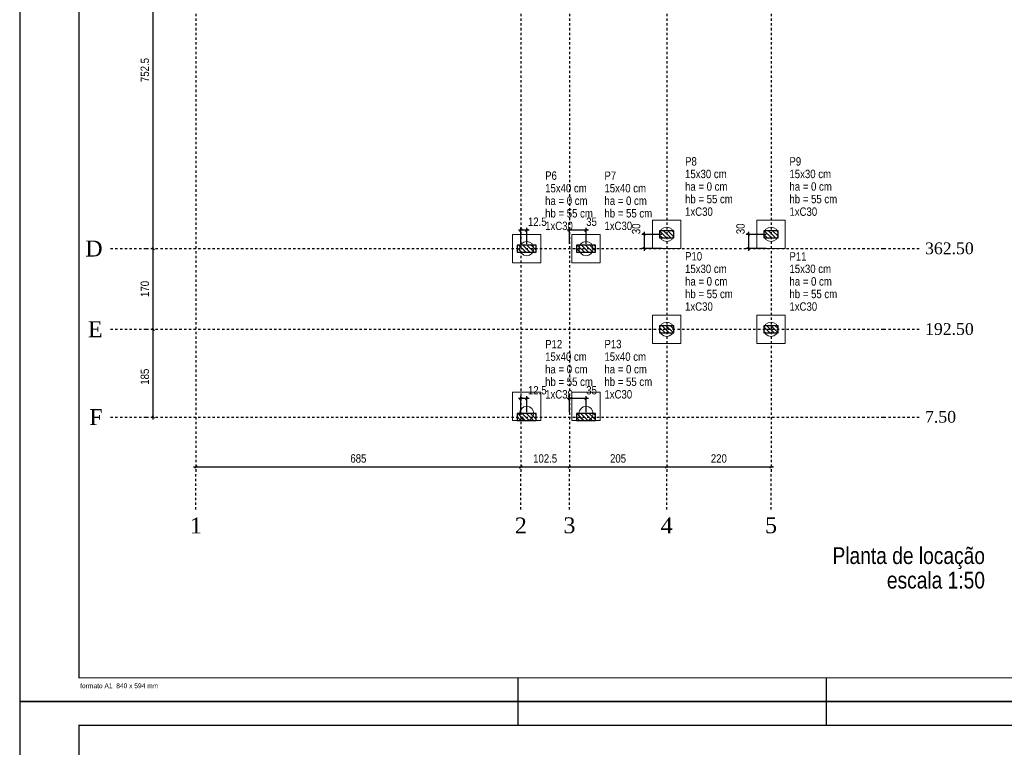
# Model space of a CAD drawing. Extents: x 1874 to 2462, y -2142 to -2023.
# Tile 6 of 74: x 1874 to 1915, y -2085 to -2054. Entities that reach past the tile are written whole.
import ezdxf

# ---------------------------------------------------------------- set-up
doc = ezdxf.new("R2010")
doc.units = 0
doc.header["$LTSCALE"] = 0.1
doc.header["$MEASUREMENT"] = 0
doc.header["$PDMODE"] = 3
doc.header["$PDSIZE"] = 0.1
doc.linetypes.add('DASHED2', pattern=[0.375, 0.25, -0.125])
doc.layers.get('0').update_dxf_attribs({"linetype": 'CONTINUOUS', "lineweight": 25})
doc.layers.get('DEFPOINTS').update_dxf_attribs({"linetype": 'CONTINUOUS', "lineweight": 25})
for name, color, linetype, lineweight in [('LC-Cotas', 7, 'CONTINUOUS', 5), ('LC-EIXOS', 2, 'DASHED2', 25), ('LC-Estacas dos blocos', 1, 'CONTINUOUS', 20), ('LC-Hachuras dos pilares', 9, 'CONTINUOUS', 5), ('LC-Seção das fundações', 7, 'CONTINUOUS', 5), ('LC-Seção dos pilares', 160, 'CONTINUOUS', 30), ('LC-TEXTOS', 7, 'CONTINUOUS', 25)]:
    doc.layers.add(name, color=color, linetype=linetype, lineweight=lineweight)
for name, color, linetype in [('RVS-GER', 1, 'CONTINUOUS'), ('Simbolos', 5, 'CONTINUOUS'), ('XX-CARIMBO', 9, 'CONTINUOUS'), ('XX-FOLHA', 253, 'CONTINUOUS')]:
    doc.layers.add(name, color=color, linetype=linetype)
doc.styles.add('ArialNarrow', font='ARIALN.TTF')
doc.styles.add('Texto Carimbo', font='arial.ttf')
doc.styles.add('TimesNewRoman', font='times.ttf')
doc.dimstyles.new('UM_50.000000', dxfattribs={"dimtxt": 0.18, "dimasz": 0.1, "dimexe": 0.1, "dimexo": 0.2, "dimgap": 0, "dimtad": 1, "dimtih": 1, "dimtoh": 1, "dimdec": 1, "dimlfac": 50, "dimzin": 0, "dimdsep": 46, "dimtxsty": 'Standard', "dimblk": 'CLOSED', "dimblk1": 'CLOSED', "dimblk2": 'CLOSED', "dimcen": 0.09, "dimdle": 0.1, "dimadec": 1, "dimazin": 2, "dimtfac": 1, "dimtdec": 4, "dimtofl": 0, "dimtmove": 0, "dimatfit": 3, "dimldrblk": 'CLOSED', "dimfxl": 1, "dimtolj": 1, "dimarcsym": 0})
pattern_1 = [(135, (1867.04605, -2071.10402), (-0.08838835, -0.08838835), [])]
pattern_2 = [(135, (1867.04605, -2070.80402), (-0.08838835, -0.08838835), [])]

# ---------------------------------------------------------------- blocks, each defined once
blk = doc.blocks.new('Aprovacao A-1_SC')
at = {"layer": 'XX-CARIMBO', "ltscale": 0.5}
for p, q in [((0, 594), (0, 0)), ((840, 594), (0, 594)), ((0, 0), (840, 0))]:
    blk.add_line(p, q, dxfattribs=at)
at = {"layer": 'XX-FOLHA'}
blk.add_line((25, 594), (15, 594), dxfattribs=at)
at = {"layer": 'XX-FOLHA', "ltscale": 0.5}
for p, q in [((15, 594), (15, 594)), ((210, 594), (210, 584)), ((210, 594), (210, 584)), ((340, 594), (340, 584)), ((210, 10), (210, 0)), ((210, 10), (210, 0)), ((340, 10), (340, 0))]:
    blk.add_line(p, q, dxfattribs=at)
at = {"layer": 'XX-FOLHA', "ltscale": 0.5, "const_width": 0.5}
blk.add_lwpolyline([(25, 584), (25, 10), (830, 10), (830, 584), (25, 584)], dxfattribs=at)
at = {"layer": 'RVS-GER', "style": 'Texto Carimbo'}
blk.add_text('formato A1  840 x 594 mm', height=2, dxfattribs=at).set_placement((25.5, 5.65))
blk = doc.blocks.new('_OBLIQUE')
at = {"color": 0, "linetype": 'ByBlock', "lineweight": -2}
blk.add_line((-0.5, -0.5), (0.5, 0.5), dxfattribs=at)
blk = doc.blocks.new('*D4106')
at = {"layer": 'DEFPOINTS', "color": 0, "transparency": 16777216}
for p in [(1900.946, -2062.954), (1899.993, -2063.554), (1900.946, -2063.554)]:
    blk.add_point(p, dxfattribs=at)
at = {"layer": 'LC-Cotas', "color": 0, "lineweight": -2, "transparency": 16777216}
for p, q in [((1900.746, -2062.954), (1899.893, -2062.954)), ((1899.993, -2062.854), (1899.993, -2063.654)), ((1900.746, -2063.554), (1899.893, -2063.554))]:
    blk.add_line(p, q, dxfattribs=at)
at = {"layer": 'LC-Cotas', "color": 0, "lineweight": -2, "transparency": 16777216, "xscale": 0.1, "yscale": 0.1, "zscale": 0.1}
for p, rotation in [((1899.993, -2062.954), 90), ((1899.993, -2063.554), 270)]:
    blk.add_blockref('_OBLIQUE', p, dxfattribs=dict(at, rotation=rotation))
at = {"layer": 'LC-Cotas', "transparency": 16777216, "insert": (1899.66, -2062.722), "char_height": 0.353, "attachment_point": 5, "rotation": 90, "style": 'ArialNarrow'}
blk.add_mtext('\\A1;30', dxfattribs=at)
blk = doc.blocks.new('*D4107')
at = {"layer": 'DEFPOINTS', "color": 0, "transparency": 16777216}
for p in [(1905.346, -2062.954), (1904.393, -2063.554), (1905.346, -2063.554)]:
    blk.add_point(p, dxfattribs=at)
at = {"layer": 'LC-Cotas', "color": 0, "lineweight": -2, "transparency": 16777216}
for p, q in [((1905.146, -2062.954), (1904.293, -2062.954)), ((1904.393, -2062.854), (1904.393, -2063.654)), ((1905.146, -2063.554), (1904.293, -2063.554))]:
    blk.add_line(p, q, dxfattribs=at)
at = {"layer": 'LC-Cotas', "color": 0, "lineweight": -2, "transparency": 16777216, "xscale": 0.1, "yscale": 0.1, "zscale": 0.1}
for p, rotation in [((1904.393, -2062.954), 90), ((1904.393, -2063.554), 270)]:
    blk.add_blockref('_OBLIQUE', p, dxfattribs=dict(at, rotation=rotation))
at = {"layer": 'LC-Cotas', "transparency": 16777216, "insert": (1904.06, -2062.722), "char_height": 0.353, "attachment_point": 5, "rotation": 90, "style": 'ArialNarrow'}
blk.add_mtext('\\A1;30', dxfattribs=at)
blk = doc.blocks.new('*D4109')
at = {"layer": 'DEFPOINTS', "color": 0, "transparency": 16777216}
for p in [(1894.796, -2069.878), (1894.796, -2070.654), (1895.046, -2070.654)]:
    blk.add_point(p, dxfattribs=at)
at = {"layer": 'LC-Cotas', "color": 0, "lineweight": -2, "transparency": 16777216}
for p, q in [((1895.146, -2069.878), (1894.696, -2069.878)), ((1894.796, -2070.454), (1894.796, -2069.778)), ((1895.046, -2070.454), (1895.046, -2069.778))]:
    blk.add_line(p, q, dxfattribs=at)
at = {"layer": 'LC-Cotas', "color": 0, "lineweight": -2, "transparency": 16777216, "xscale": 0.1, "yscale": 0.1, "zscale": 0.1, "rotation": 180}
blk.add_blockref('_OBLIQUE', (1894.796, -2069.878), dxfattribs=at)
at = {"layer": 'LC-Cotas', "color": 0, "lineweight": -2, "transparency": 16777216, "xscale": 0.1, "yscale": 0.1, "zscale": 0.1}
blk.add_blockref('_OBLIQUE', (1895.046, -2069.878), dxfattribs=at)
at = {"layer": 'LC-Cotas', "transparency": 16777216, "insert": (1895.49, -2069.525), "char_height": 0.353, "attachment_point": 5, "style": 'ArialNarrow'}
blk.add_mtext('\\A1;12.5', dxfattribs=at)
blk = doc.blocks.new('*D4110')
at = {"layer": 'DEFPOINTS', "color": 0, "transparency": 16777216}
for p in [(1896.846, -2069.878), (1896.846, -2070.654), (1897.546, -2070.654)]:
    blk.add_point(p, dxfattribs=at)
at = {"layer": 'LC-Cotas', "color": 0, "lineweight": -2, "transparency": 16777216}
for p, q in [((1897.646, -2069.878), (1896.746, -2069.878)), ((1896.846, -2070.454), (1896.846, -2069.778)), ((1897.546, -2070.454), (1897.546, -2069.778))]:
    blk.add_line(p, q, dxfattribs=at)
at = {"layer": 'LC-Cotas', "color": 0, "lineweight": -2, "transparency": 16777216, "xscale": 0.1, "yscale": 0.1, "zscale": 0.1, "rotation": 180}
blk.add_blockref('_OBLIQUE', (1896.846, -2069.878), dxfattribs=at)
at = {"layer": 'LC-Cotas', "color": 0, "lineweight": -2, "transparency": 16777216, "xscale": 0.1, "yscale": 0.1, "zscale": 0.1}
blk.add_blockref('_OBLIQUE', (1897.546, -2069.878), dxfattribs=at)
at = {"layer": 'LC-Cotas', "transparency": 16777216, "insert": (1897.778, -2069.525), "char_height": 0.353, "attachment_point": 5, "style": 'ArialNarrow'}
blk.add_mtext('\\A1;35', dxfattribs=at)
blk = doc.blocks.new('*D4111')
at = {"layer": 'DEFPOINTS', "color": 0, "transparency": 16777216}
for p in [(1894.796, -2062.778), (1894.796, -2063.554), (1895.046, -2063.554)]:
    blk.add_point(p, dxfattribs=at)
at = {"layer": 'LC-Cotas', "color": 0, "lineweight": -2, "transparency": 16777216}
for p, q in [((1895.146, -2062.778), (1894.696, -2062.778)), ((1894.796, -2063.354), (1894.796, -2062.678)), ((1895.046, -2063.354), (1895.046, -2062.678))]:
    blk.add_line(p, q, dxfattribs=at)
at = {"layer": 'LC-Cotas', "color": 0, "lineweight": -2, "transparency": 16777216, "xscale": 0.1, "yscale": 0.1, "zscale": 0.1, "rotation": 180}
blk.add_blockref('_OBLIQUE', (1894.796, -2062.778), dxfattribs=at)
at = {"layer": 'LC-Cotas', "color": 0, "lineweight": -2, "transparency": 16777216, "xscale": 0.1, "yscale": 0.1, "zscale": 0.1}
blk.add_blockref('_OBLIQUE', (1895.046, -2062.778), dxfattribs=at)
at = {"layer": 'LC-Cotas', "transparency": 16777216, "insert": (1895.49, -2062.425), "char_height": 0.353, "attachment_point": 5, "rotation": 0.0057, "style": 'ArialNarrow'}
blk.add_mtext('\\A1;12.5', dxfattribs=at)
blk = doc.blocks.new('*D4112')
at = {"layer": 'DEFPOINTS', "color": 0, "transparency": 16777216}
for p in [(1896.846, -2062.778), (1896.846, -2063.554), (1897.546, -2063.554)]:
    blk.add_point(p, dxfattribs=at)
at = {"layer": 'LC-Cotas', "color": 0, "lineweight": -2, "transparency": 16777216}
for p, q in [((1897.646, -2062.778), (1896.746, -2062.778)), ((1896.846, -2063.354), (1896.846, -2062.678)), ((1897.546, -2063.354), (1897.546, -2062.678))]:
    blk.add_line(p, q, dxfattribs=at)
at = {"layer": 'LC-Cotas', "color": 0, "lineweight": -2, "transparency": 16777216, "xscale": 0.1, "yscale": 0.1, "zscale": 0.1, "rotation": 180}
blk.add_blockref('_OBLIQUE', (1896.846, -2062.778), dxfattribs=at)
at = {"layer": 'LC-Cotas', "color": 0, "lineweight": -2, "transparency": 16777216, "xscale": 0.1, "yscale": 0.1, "zscale": 0.1}
blk.add_blockref('_OBLIQUE', (1897.546, -2062.778), dxfattribs=at)
at = {"layer": 'LC-Cotas', "transparency": 16777216, "insert": (1897.778, -2062.425), "char_height": 0.353, "attachment_point": 5, "rotation": 0.0057, "style": 'ArialNarrow'}
blk.add_mtext('\\A1;35', dxfattribs=at)
blk = doc.blocks.new('*D4113')
at = {"layer": 'DEFPOINTS', "color": 0, "transparency": 16777216}
for p in [(1879.296, -2066.954), (1879.296, -2066.954), (1879.296, -2070.654)]:
    blk.add_point(p, dxfattribs=at)
at = {"layer": 'LC-Cotas', "color": 0, "lineweight": -2, "transparency": 16777216}
blk.add_line((1879.296, -2070.754), (1879.296, -2066.854), dxfattribs=at)
at = {"layer": 'LC-Cotas', "color": 0, "lineweight": -2, "transparency": 16777216, "xscale": 0.1, "yscale": 0.1, "zscale": 0.1}
for p, rotation in [((1879.296, -2066.954), 90), ((1879.296, -2070.654), 270)]:
    blk.add_blockref('_OBLIQUE', p, dxfattribs=dict(at, rotation=rotation))
at = {"layer": 'LC-Cotas', "transparency": 16777216, "insert": (1878.943, -2068.954), "char_height": 0.353, "attachment_point": 5, "rotation": 90, "style": 'ArialNarrow'}
blk.add_mtext('\\A1;185', dxfattribs=at)
blk = doc.blocks.new('*D4114')
at = {"layer": 'DEFPOINTS', "color": 0, "transparency": 16777216}
for p in [(1879.296, -2063.554), (1879.296, -2063.554), (1879.296, -2066.954)]:
    blk.add_point(p, dxfattribs=at)
at = {"layer": 'LC-Cotas', "color": 0, "lineweight": -2, "transparency": 16777216}
blk.add_line((1879.296, -2067.054), (1879.296, -2063.454), dxfattribs=at)
at = {"layer": 'LC-Cotas', "color": 0, "lineweight": -2, "transparency": 16777216, "xscale": 0.1, "yscale": 0.1, "zscale": 0.1}
for p, rotation in [((1879.296, -2063.554), 90), ((1879.296, -2066.954), 270)]:
    blk.add_blockref('_OBLIQUE', p, dxfattribs=dict(at, rotation=rotation))
at = {"layer": 'LC-Cotas', "transparency": 16777216, "insert": (1878.943, -2065.254), "char_height": 0.353, "attachment_point": 5, "rotation": 90, "style": 'ArialNarrow'}
blk.add_mtext('\\A1;170', dxfattribs=at)
blk = doc.blocks.new('*D4115')
at = {"layer": 'DEFPOINTS', "color": 0, "transparency": 16777216}
for p in [(1879.296, -2048.504), (1879.296, -2048.504), (1879.296, -2063.554)]:
    blk.add_point(p, dxfattribs=at)
at = {"layer": 'LC-Cotas', "color": 0, "lineweight": -2, "transparency": 16777216}
blk.add_line((1879.296, -2063.654), (1879.296, -2048.404), dxfattribs=at)
at = {"layer": 'LC-Cotas', "color": 0, "lineweight": -2, "transparency": 16777216, "xscale": 0.1, "yscale": 0.1, "zscale": 0.1}
for p, rotation in [((1879.296, -2048.504), 90), ((1879.296, -2063.554), 270)]:
    blk.add_blockref('_OBLIQUE', p, dxfattribs=dict(at, rotation=rotation))
at = {"layer": 'LC-Cotas', "transparency": 16777216, "insert": (1878.943, -2056.029), "char_height": 0.353, "attachment_point": 5, "rotation": 90, "style": 'ArialNarrow'}
blk.add_mtext('\\A1;752.5', dxfattribs=at)
blk = doc.blocks.new('*D4118')
at = {"layer": 'DEFPOINTS', "color": 0, "transparency": 16777216}
for p in [(1881.096, -2072.754), (1894.796, -2072.754), (1894.796, -2072.754)]:
    blk.add_point(p, dxfattribs=at)
at = {"layer": 'LC-Cotas', "color": 0, "lineweight": -2, "transparency": 16777216}
blk.add_line((1880.996, -2072.754), (1894.896, -2072.754), dxfattribs=at)
at = {"layer": 'LC-Cotas', "color": 0, "lineweight": -2, "transparency": 16777216, "xscale": 0.1, "yscale": 0.1, "zscale": 0.1, "rotation": 180}
blk.add_blockref('_OBLIQUE', (1881.096, -2072.754), dxfattribs=at)
at = {"layer": 'LC-Cotas', "color": 0, "lineweight": -2, "transparency": 16777216, "xscale": 0.1, "yscale": 0.1, "zscale": 0.1}
blk.add_blockref('_OBLIQUE', (1894.796, -2072.754), dxfattribs=at)
at = {"layer": 'LC-Cotas', "transparency": 16777216, "insert": (1887.946, -2072.401), "char_height": 0.353, "attachment_point": 5, "rotation": 0.0057, "style": 'ArialNarrow'}
blk.add_mtext('\\A1;685', dxfattribs=at)
blk = doc.blocks.new('*D4119')
at = {"layer": 'DEFPOINTS', "color": 0, "transparency": 16777216}
for p in [(1894.796, -2072.754), (1896.846, -2072.754), (1896.846, -2072.754)]:
    blk.add_point(p, dxfattribs=at)
at = {"layer": 'LC-Cotas', "color": 0, "lineweight": -2, "transparency": 16777216}
blk.add_line((1894.696, -2072.754), (1896.946, -2072.754), dxfattribs=at)
at = {"layer": 'LC-Cotas', "color": 0, "lineweight": -2, "transparency": 16777216, "xscale": 0.1, "yscale": 0.1, "zscale": 0.1, "rotation": 180}
blk.add_blockref('_OBLIQUE', (1894.796, -2072.754), dxfattribs=at)
at = {"layer": 'LC-Cotas', "color": 0, "lineweight": -2, "transparency": 16777216, "xscale": 0.1, "yscale": 0.1, "zscale": 0.1}
blk.add_blockref('_OBLIQUE', (1896.846, -2072.754), dxfattribs=at)
at = {"layer": 'LC-Cotas', "transparency": 16777216, "insert": (1895.821, -2072.401), "char_height": 0.353, "attachment_point": 5, "rotation": 0.0057, "style": 'ArialNarrow'}
blk.add_mtext('\\A1;102.5', dxfattribs=at)
blk = doc.blocks.new('*D4120')
at = {"layer": 'DEFPOINTS', "color": 0, "transparency": 16777216}
for p in [(1896.846, -2072.754), (1900.946, -2072.754), (1900.946, -2072.754)]:
    blk.add_point(p, dxfattribs=at)
at = {"layer": 'LC-Cotas', "color": 0, "lineweight": -2, "transparency": 16777216}
blk.add_line((1896.746, -2072.754), (1901.046, -2072.754), dxfattribs=at)
at = {"layer": 'LC-Cotas', "color": 0, "lineweight": -2, "transparency": 16777216, "xscale": 0.1, "yscale": 0.1, "zscale": 0.1, "rotation": 180}
blk.add_blockref('_OBLIQUE', (1896.846, -2072.754), dxfattribs=at)
at = {"layer": 'LC-Cotas', "color": 0, "lineweight": -2, "transparency": 16777216, "xscale": 0.1, "yscale": 0.1, "zscale": 0.1}
blk.add_blockref('_OBLIQUE', (1900.946, -2072.754), dxfattribs=at)
at = {"layer": 'LC-Cotas', "transparency": 16777216, "insert": (1898.896, -2072.401), "char_height": 0.353, "attachment_point": 5, "rotation": 0.0057, "style": 'ArialNarrow'}
blk.add_mtext('\\A1;205', dxfattribs=at)
blk = doc.blocks.new('*D4121')
at = {"layer": 'DEFPOINTS', "color": 0, "transparency": 16777216}
for p in [(1900.946, -2072.754), (1905.346, -2072.754), (1905.346, -2072.754)]:
    blk.add_point(p, dxfattribs=at)
at = {"layer": 'LC-Cotas', "color": 0, "lineweight": -2, "transparency": 16777216}
blk.add_line((1900.846, -2072.754), (1905.446, -2072.754), dxfattribs=at)
at = {"layer": 'LC-Cotas', "color": 0, "lineweight": -2, "transparency": 16777216, "xscale": 0.1, "yscale": 0.1, "zscale": 0.1, "rotation": 180}
blk.add_blockref('_OBLIQUE', (1900.946, -2072.754), dxfattribs=at)
at = {"layer": 'LC-Cotas', "color": 0, "lineweight": -2, "transparency": 16777216, "xscale": 0.1, "yscale": 0.1, "zscale": 0.1}
blk.add_blockref('_OBLIQUE', (1905.346, -2072.754), dxfattribs=at)
at = {"layer": 'LC-Cotas', "transparency": 16777216, "insert": (1903.146, -2072.401), "char_height": 0.353, "attachment_point": 5, "rotation": 0.0057, "style": 'ArialNarrow'}
blk.add_mtext('\\A1;220', dxfattribs=at)

msp = doc.modelspace()

# ---------------------------------------------------------------- hatches: boundary and pattern name
at = {"layer": 'LC-Hachuras dos pilares', "linetype": 'Continuous'}
h = msp.add_hatch(dxfattribs=at)
h.set_pattern_fill('ANSI31', color=256, angle=90, style=0)
h.set_pattern_definition(pattern_1)
h.paths.add_polyline_path([(1900.6461, -2062.804), (1900.6461, -2063.104), (1901.2461, -2063.104), (1901.2461, -2062.804), (1900.6461, -2062.804)])
h = msp.add_hatch(dxfattribs=at)
h.set_pattern_fill('ANSI31', color=256, angle=90, style=0)
h.set_pattern_definition(pattern_1)
h.paths.add_polyline_path([(1905.0461, -2062.804), (1905.0461, -2063.104), (1905.6461, -2063.104), (1905.6461, -2062.804), (1905.0461, -2062.804)])
h = msp.add_hatch(dxfattribs=at)
h.set_pattern_fill('ANSI31', color=256, angle=90, style=0)
h.set_pattern_definition(pattern_1)
h.paths.add_polyline_path([(1894.6461, -2063.404), (1894.6461, -2063.704), (1895.4461, -2063.704), (1895.4461, -2063.404), (1894.6461, -2063.404)])
h = msp.add_hatch(dxfattribs=at)
h.set_pattern_fill('ANSI31', color=256, angle=90, style=0)
h.set_pattern_definition(pattern_1)
h.paths.add_polyline_path([(1897.1461, -2063.404), (1897.1461, -2063.704), (1897.9461, -2063.704), (1897.9461, -2063.404), (1897.1461, -2063.404)])
h = msp.add_hatch(dxfattribs=at)
h.set_pattern_fill('ANSI31', color=256, angle=90, style=0)
h.set_pattern_definition(pattern_1)
h.paths.add_polyline_path([(1900.6461, -2066.804), (1900.6461, -2067.104), (1901.2461, -2067.104), (1901.2461, -2066.804), (1900.6461, -2066.804)])
h = msp.add_hatch(dxfattribs=at)
h.set_pattern_fill('ANSI31', color=256, angle=90, style=0)
h.set_pattern_definition(pattern_1)
h.paths.add_polyline_path([(1905.0461, -2066.804), (1905.0461, -2067.104), (1905.6461, -2067.104), (1905.6461, -2066.804), (1905.0461, -2066.804)])
h = msp.add_hatch(dxfattribs=at)
h.set_pattern_fill('ANSI31', color=256, angle=90, style=0)
h.set_pattern_definition(pattern_2)
h.paths.add_polyline_path([(1894.6461, -2070.504), (1894.6461, -2070.804), (1895.4461, -2070.804), (1895.4461, -2070.504), (1894.6461, -2070.504)])
h = msp.add_hatch(dxfattribs=at)
h.set_pattern_fill('ANSI31', color=256, angle=90, style=0)
h.set_pattern_definition(pattern_2)
h.paths.add_polyline_path([(1897.1461, -2070.504), (1897.1461, -2070.804), (1897.9461, -2070.804), (1897.9461, -2070.504), (1897.1461, -2070.504)])

# ---------------------------------------------------------------- linework, layer by layer
at = {"layer": 'LC-EIXOS'}
for p, q in [((1881.0961, -2028.6565), (1881.0961, -2073.054)), ((1894.7961, -2028.6565), (1894.7961, -2073.054)), ((1896.8461, -2028.6565), (1896.8461, -2073.054)), ((1900.9461, -2028.6565), (1900.9461, -2073.054)), ((1905.3461, -2028.6565), (1905.3461, -2073.054)), ((1877.4961, -2063.554), (1878.9961, -2063.554)), ((1878.9961, -2063.554), (1910.0936, -2063.554)), ((1910.0936, -2063.554), (1911.5936, -2063.554)), ((1877.4961, -2066.954), (1878.9961, -2066.954)), ((1878.9961, -2066.954), (1910.0936, -2066.954)), ((1910.0936, -2066.954), (1911.5936, -2066.954)), ((1877.4961, -2070.654), (1878.9961, -2070.654)), ((1878.9961, -2070.654), (1910.0936, -2070.654)), ((1910.0936, -2070.654), (1911.5936, -2070.654)), ((1881.0961, -2074.554), (1881.0961, -2073.054)), ((1894.7961, -2074.554), (1894.7961, -2073.054)), ((1896.8461, -2074.554), (1896.8461, -2073.054)), ((1900.9461, -2074.554), (1900.9461, -2073.054)), ((1905.3461, -2074.554), (1905.3461, -2073.054))]:
    msp.add_line(p, q, dxfattribs=at)
at = {"layer": 'LC-Estacas dos blocos'}
for centre in [(1900.9461, -2062.954), (1905.3461, -2062.954), (1895.0461, -2063.554), (1897.5461, -2063.554), (1900.9461, -2066.954), (1905.3461, -2066.954), (1895.0461, -2070.504), (1897.5461, -2070.504)]:
    msp.add_circle(centre, 0.3, dxfattribs=at)
at = {"layer": 'LC-Seção das fundações'}
for points in [[(1901.5461, -2062.354), (1900.3461, -2062.354), (1900.3461, -2063.554), (1901.5461, -2063.554), (1901.5461, -2062.354)], [(1905.9461, -2062.354), (1904.7461, -2062.354), (1904.7461, -2063.554), (1905.9461, -2063.554), (1905.9461, -2062.354)], [(1895.6461, -2062.954), (1894.4461, -2062.954), (1894.4461, -2064.154), (1895.6461, -2064.154), (1895.6461, -2062.954)], [(1898.1461, -2062.954), (1896.9461, -2062.954), (1896.9461, -2064.154), (1898.1461, -2064.154), (1898.1461, -2062.954)], [(1901.5461, -2066.354), (1900.3461, -2066.354), (1900.3461, -2067.554), (1901.5461, -2067.554), (1901.5461, -2066.354)], [(1905.9461, -2066.354), (1904.7461, -2066.354), (1904.7461, -2067.554), (1905.9461, -2067.554), (1905.9461, -2066.354)], [(1895.6461, -2069.604), (1894.4461, -2069.604), (1894.4461, -2070.804), (1895.6461, -2070.804), (1895.6461, -2069.604)], [(1898.1461, -2069.604), (1896.9461, -2069.604), (1896.9461, -2070.804), (1898.1461, -2070.804), (1898.1461, -2069.604)]]:
    msp.add_lwpolyline(points, close=True, dxfattribs=at)
at = {"layer": 'LC-Seção dos pilares'}
for points in [[(1900.6461, -2062.804), (1900.6461, -2063.104), (1901.2461, -2063.104), (1901.2461, -2062.804), (1900.6461, -2062.804)], [(1905.0461, -2062.804), (1905.0461, -2063.104), (1905.6461, -2063.104), (1905.6461, -2062.804), (1905.0461, -2062.804)], [(1894.6461, -2063.404), (1894.6461, -2063.704), (1895.4461, -2063.704), (1895.4461, -2063.404), (1894.6461, -2063.404)], [(1897.1461, -2063.404), (1897.1461, -2063.704), (1897.9461, -2063.704), (1897.9461, -2063.404), (1897.1461, -2063.404)], [(1900.6461, -2066.804), (1900.6461, -2067.104), (1901.2461, -2067.104), (1901.2461, -2066.804), (1900.6461, -2066.804)], [(1905.0461, -2066.804), (1905.0461, -2067.104), (1905.6461, -2067.104), (1905.6461, -2066.804), (1905.0461, -2066.804)], [(1894.6461, -2070.504), (1894.6461, -2070.804), (1895.4461, -2070.804), (1895.4461, -2070.504), (1894.6461, -2070.504)], [(1897.1461, -2070.504), (1897.1461, -2070.804), (1897.9461, -2070.804), (1897.9461, -2070.504), (1897.1461, -2070.504)]]:
    msp.add_lwpolyline(points, close=True, dxfattribs=at)
at = {"layer": 'Simbolos'}
msp.add_arc((1877.467, -2081.9027), 0.0045, 158.968, 180, dxfattribs=at)
msp.add_arc((1877.467, -2081.9027), 0.0045, 158.968, 180, dxfattribs=at)

# ---------------------------------------------------------------- block references
at = {"xscale": 0.1, "yscale": 0.1, "zscale": 0.1}
for p in [(1873.665, -2082.645), (1873.665, -2142.045)]:
    msp.add_blockref('Aprovacao A-1_SC', p, dxfattribs=at)

# ---------------------------------------------------------------- texts
at = {"layer": 'LC-TEXTOS', "line_spacing_factor": 0.798}
for s, insert, char_height, width, attachment_point, style in [('P8', (1901.7221, -2060.0595), 0.353, 0.8472, 7, 'ArialNarrow'), ('P9', (1906.1231, -2060.0595), 0.353, 0.8472, 7, 'ArialNarrow'), ('15x30 cm', (1901.7221, -2060.5885), 0.353, 3.3888, 7, 'ArialNarrow'), ('15x30 cm', (1906.1231, -2060.5885), 0.353, 3.3888, 7, 'ArialNarrow'), ('P6', (1895.8221, -2060.6595), 0.353, 0.8472, 7, 'ArialNarrow'), ('P7', (1898.3221, -2060.6595), 0.353, 0.8472, 7, 'ArialNarrow'), ('15x40 cm', (1895.8221, -2061.1885), 0.353, 3.3888, 7, 'ArialNarrow'), ('15x40 cm', (1898.3221, -2061.1885), 0.353, 3.3888, 7, 'ArialNarrow'), ('ha = 0 cm', (1901.7221, -2061.1185), 0.353, 3.8124, 7, 'ArialNarrow'), ('ha = 0 cm', (1906.1231, -2061.1185), 0.353, 3.8124, 7, 'ArialNarrow'), ('ha = 0 cm', (1895.8221, -2061.7185), 0.353, 3.8124, 7, 'ArialNarrow'), ('ha = 0 cm', (1898.3221, -2061.7185), 0.353, 3.8124, 7, 'ArialNarrow'), ('hb = 55 cm', (1901.7221, -2061.6475), 0.353, 4.236, 7, 'ArialNarrow'), ('hb = 55 cm', (1906.1231, -2061.6475), 0.353, 4.236, 7, 'ArialNarrow'), ('hb = 55 cm', (1895.8221, -2062.2475), 0.353, 4.236, 7, 'ArialNarrow'), ('hb = 55 cm', (1898.3221, -2062.2475), 0.353, 4.236, 7, 'ArialNarrow'), ('1xC30', (1901.7221, -2062.1775), 0.353, 2.118, 7, 'ArialNarrow'), ('1xC30', (1906.1231, -2062.1775), 0.353, 2.118, 7, 'ArialNarrow'), ('1xC30', (1895.8221, -2062.7775), 0.353, 2.118, 7, 'ArialNarrow'), ('1xC30', (1898.3221, -2062.7775), 0.353, 2.118, 7, 'ArialNarrow'), ('D', (1877.1611, -2063.8897), 0.6707, 0.80484, 9, 'TimesNewRoman'), ('362.50', (1911.8411, -2063.8009), 0.4942, 3.55824, 7, 'TimesNewRoman'), ('P10', (1901.7221, -2064.0595), 0.353, 1.2708, 7, 'ArialNarrow'), ('P11', (1906.1231, -2064.0595), 0.353, 1.2708, 7, 'ArialNarrow'), ('15x30 cm', (1901.7221, -2064.5885), 0.353, 3.3888, 7, 'ArialNarrow'), ('15x30 cm', (1906.1231, -2064.5885), 0.353, 3.3888, 7, 'ArialNarrow'), ('ha = 0 cm', (1901.7221, -2065.1185), 0.353, 3.8124, 7, 'ArialNarrow'), ('ha = 0 cm', (1906.1231, -2065.1185), 0.353, 3.8124, 7, 'ArialNarrow'), ('hb = 55 cm', (1901.7221, -2065.6475), 0.353, 4.236, 7, 'ArialNarrow'), ('hb = 55 cm', (1906.1231, -2065.6475), 0.353, 4.236, 7, 'ArialNarrow'), ('1xC30', (1901.7221, -2066.1775), 0.353, 2.118, 7, 'ArialNarrow'), ('1xC30', (1906.1231, -2066.1775), 0.353, 2.118, 7, 'ArialNarrow'), ('E', (1877.1611, -2067.2897), 0.6707, 0.80484, 9, 'TimesNewRoman'), ('192.50', (1911.8411, -2067.2009), 0.4942, 3.55824, 7, 'TimesNewRoman'), ('P12', (1895.8221, -2067.7595), 0.353, 1.2708, 7, 'ArialNarrow'), ('P13', (1898.3221, -2067.7595), 0.353, 1.2708, 7, 'ArialNarrow'), ('15x40 cm', (1895.8221, -2068.2885), 0.353, 3.3888, 7, 'ArialNarrow'), ('15x40 cm', (1898.3221, -2068.2885), 0.353, 3.3888, 7, 'ArialNarrow'), ('ha = 0 cm', (1895.8221, -2068.8185), 0.353, 3.8124, 7, 'ArialNarrow'), ('ha = 0 cm', (1898.3221, -2068.8185), 0.353, 3.8124, 7, 'ArialNarrow'), ('hb = 55 cm', (1895.8221, -2069.3475), 0.353, 4.236, 7, 'ArialNarrow'), ('hb = 55 cm', (1898.3221, -2069.3475), 0.353, 4.236, 7, 'ArialNarrow'), ('1xC30', (1895.8221, -2069.8775), 0.353, 2.118, 7, 'ArialNarrow'), ('1xC30', (1898.3221, -2069.8775), 0.353, 2.118, 7, 'ArialNarrow'), ('F', (1877.1611, -2070.9897), 0.6707, 0.80484, 9, 'TimesNewRoman'), ('7.50', (1911.8411, -2070.9009), 0.4942, 2.37216, 7, 'TimesNewRoman'), ('1', (1881.0961, -2075.5597), 0.6707, 0.80484, 8, 'TimesNewRoman'), ('2', (1894.7961, -2075.5597), 0.6707, 0.80484, 8, 'TimesNewRoman'), ('3', (1896.8461, -2075.5597), 0.6707, 0.80484, 8, 'TimesNewRoman'), ('4', (1900.9461, -2075.5597), 0.6707, 0.80484, 8, 'TimesNewRoman'), ('5', (1905.3461, -2075.5597), 0.6707, 0.80484, 8, 'TimesNewRoman'), ('Planta de locação', (1914.3681, -2077.064), 0.706, 14.4024, 9, 'ArialNarrow'), ('escala 1:50', (1914.3681, -2077.89), 0.706, 9.3192, 9, 'ArialNarrow')]:
    msp.add_mtext(s, dxfattribs=dict(at, insert=insert, char_height=char_height, width=width, attachment_point=attachment_point, style=style))

# ---------------------------------------------------------------- dimensions: what is measured, and where the dimension line sits
at = {"layer": 'LC-Cotas'}
for base, p1, p2, override, picture, middle in [((1879.2961, -2048.504), (1879.2961, -2063.554), (1879.2961, -2048.504), {"dimtxt": 0.353, "dimasz": 0.1, "dimexe": 0.1, "dimexo": 0.2, "dimtad": 1, "dimtih": 0, "dimtoh": 0, "dimdec": 1, "dimlfac": 50, "dimzin": 8, "dimtxsty": 'ArialNarrow', "dimblk": 'OBLIQUE', "dimblk1": 'OBLIQUE', "dimblk2": 'OBLIQUE', "dimsah": 1, "dimdle": 0.1, "dimse1": 1, "dimse2": 1, "dimclrt": 256, "dimadec": 1, "dimazin": 3, "dimtmove": 2, "dimldrblk": 'OBLIQUE'}, '*D4115', (1878.9431, -2056.029)), ((1899.9931, -2063.554), (1900.9461, -2062.954), (1900.9461, -2063.554), {"dimtxt": 0.353, "dimasz": 0.1, "dimexe": 0.1, "dimexo": 0.2, "dimtad": 1, "dimtih": 0, "dimtoh": 0, "dimdec": 1, "dimlfac": 50, "dimzin": 8, "dimtxsty": 'ArialNarrow', "dimblk": 'OBLIQUE', "dimblk1": 'OBLIQUE', "dimblk2": 'OBLIQUE', "dimsah": 1, "dimdle": 0.1, "dimse1": 0, "dimse2": 0, "dimclrt": 256, "dimadec": 1, "dimazin": 3, "dimtmove": 2, "dimldrblk": 'OBLIQUE'}, '*D4106', (1899.6601, -2062.7222)), ((1904.3931, -2063.554), (1905.3461, -2062.954), (1905.3461, -2063.554), {"dimtxt": 0.353, "dimasz": 0.1, "dimexe": 0.1, "dimexo": 0.2, "dimtad": 1, "dimtih": 0, "dimtoh": 0, "dimdec": 1, "dimlfac": 50, "dimzin": 8, "dimtxsty": 'ArialNarrow', "dimblk": 'OBLIQUE', "dimblk1": 'OBLIQUE', "dimblk2": 'OBLIQUE', "dimsah": 1, "dimdle": 0.1, "dimse1": 0, "dimse2": 0, "dimclrt": 256, "dimadec": 1, "dimazin": 3, "dimtmove": 2, "dimldrblk": 'OBLIQUE'}, '*D4107', (1904.0601, -2062.7222)), ((1879.2961, -2063.554), (1879.2961, -2066.954), (1879.2961, -2063.554), {"dimtxt": 0.353, "dimasz": 0.1, "dimexe": 0.1, "dimexo": 0.2, "dimtad": 1, "dimtih": 0, "dimtoh": 0, "dimdec": 1, "dimlfac": 50, "dimzin": 8, "dimtxsty": 'ArialNarrow', "dimblk": 'OBLIQUE', "dimblk1": 'OBLIQUE', "dimblk2": 'OBLIQUE', "dimsah": 1, "dimdle": 0.1, "dimse1": 1, "dimse2": 1, "dimclrt": 256, "dimadec": 1, "dimazin": 3, "dimtmove": 2, "dimldrblk": 'OBLIQUE'}, '*D4114', (1878.9431, -2065.254)), ((1879.2961, -2066.954), (1879.2961, -2070.654), (1879.2961, -2066.954), {"dimtxt": 0.353, "dimasz": 0.1, "dimexe": 0.1, "dimexo": 0.2, "dimtad": 1, "dimtih": 0, "dimtoh": 0, "dimdec": 1, "dimlfac": 50, "dimzin": 8, "dimtxsty": 'ArialNarrow', "dimblk": 'OBLIQUE', "dimblk1": 'OBLIQUE', "dimblk2": 'OBLIQUE', "dimsah": 1, "dimdle": 0.1, "dimse1": 1, "dimse2": 1, "dimclrt": 256, "dimadec": 1, "dimazin": 3, "dimtmove": 2, "dimldrblk": 'OBLIQUE'}, '*D4113', (1878.9431, -2068.954))]:
    dim = msp.add_linear_dim(base=base, p1=p1, p2=p2, angle=90, dimstyle='UM_50.000000', override=override, dxfattribs=at)
    dim.commit()
    dim.dimension.update_dxf_attribs({"geometry": picture, "text_midpoint": middle, "dimtype": 160, "text_rotation": 90})
for base, p1, p2, override, picture, middle in [((1894.7961, -2062.7775), (1895.0461, -2063.554), (1894.7961, -2063.554), {"dimtxt": 0.353, "dimasz": 0.1, "dimexe": 0.1, "dimexo": 0.2, "dimtad": 1, "dimtih": 0, "dimtoh": 0, "dimdec": 1, "dimlfac": 50, "dimzin": 8, "dimtxsty": 'ArialNarrow', "dimblk": 'OBLIQUE', "dimblk1": 'OBLIQUE', "dimblk2": 'OBLIQUE', "dimsah": 1, "dimdle": 0.1, "dimse1": 0, "dimse2": 0, "dimclrt": 256, "dimadec": 1, "dimazin": 3, "dimtmove": 2, "dimldrblk": 'OBLIQUE'}, '*D4111', (1895.4897, -2062.4245)), ((1896.8461, -2062.7775), (1897.5461, -2063.554), (1896.8461, -2063.554), {"dimtxt": 0.353, "dimasz": 0.1, "dimexe": 0.1, "dimexo": 0.2, "dimtad": 1, "dimtih": 0, "dimtoh": 0, "dimdec": 1, "dimlfac": 50, "dimzin": 8, "dimtxsty": 'ArialNarrow', "dimblk": 'OBLIQUE', "dimblk1": 'OBLIQUE', "dimblk2": 'OBLIQUE', "dimsah": 1, "dimdle": 0.1, "dimse1": 0, "dimse2": 0, "dimclrt": 256, "dimadec": 1, "dimazin": 3, "dimtmove": 2, "dimldrblk": 'OBLIQUE'}, '*D4112', (1897.7779, -2062.4245)), ((1894.7961, -2072.754), (1881.0961, -2072.754), (1894.7961, -2072.754), {"dimtxt": 0.353, "dimasz": 0.1, "dimexe": 0.1, "dimexo": 0.2, "dimtad": 1, "dimtih": 0, "dimtoh": 0, "dimdec": 1, "dimlfac": 50, "dimzin": 8, "dimtxsty": 'ArialNarrow', "dimblk": 'OBLIQUE', "dimblk1": 'OBLIQUE', "dimblk2": 'OBLIQUE', "dimsah": 1, "dimdle": 0.1, "dimse1": 1, "dimse2": 1, "dimclrt": 256, "dimadec": 1, "dimazin": 3, "dimtmove": 2, "dimldrblk": 'OBLIQUE'}, '*D4118', (1887.9461, -2072.401)), ((1896.8461, -2072.754), (1894.7961, -2072.754), (1896.8461, -2072.754), {"dimtxt": 0.353, "dimasz": 0.1, "dimexe": 0.1, "dimexo": 0.2, "dimtad": 1, "dimtih": 0, "dimtoh": 0, "dimdec": 1, "dimlfac": 50, "dimzin": 8, "dimtxsty": 'ArialNarrow', "dimblk": 'OBLIQUE', "dimblk1": 'OBLIQUE', "dimblk2": 'OBLIQUE', "dimsah": 1, "dimdle": 0.1, "dimse1": 1, "dimse2": 1, "dimclrt": 256, "dimadec": 1, "dimazin": 3, "dimtmove": 2, "dimldrblk": 'OBLIQUE'}, '*D4119', (1895.8211, -2072.401)), ((1900.9461, -2072.754), (1896.8461, -2072.754), (1900.9461, -2072.754), {"dimtxt": 0.353, "dimasz": 0.1, "dimexe": 0.1, "dimexo": 0.2, "dimtad": 1, "dimtih": 0, "dimtoh": 0, "dimdec": 1, "dimlfac": 50, "dimzin": 8, "dimtxsty": 'ArialNarrow', "dimblk": 'OBLIQUE', "dimblk1": 'OBLIQUE', "dimblk2": 'OBLIQUE', "dimsah": 1, "dimdle": 0.1, "dimse1": 1, "dimse2": 1, "dimclrt": 256, "dimadec": 1, "dimazin": 3, "dimtmove": 2, "dimldrblk": 'OBLIQUE'}, '*D4120', (1898.8961, -2072.401)), ((1905.3461, -2072.754), (1900.9461, -2072.754), (1905.3461, -2072.754), {"dimtxt": 0.353, "dimasz": 0.1, "dimexe": 0.1, "dimexo": 0.2, "dimtad": 1, "dimtih": 0, "dimtoh": 0, "dimdec": 1, "dimlfac": 50, "dimzin": 8, "dimtxsty": 'ArialNarrow', "dimblk": 'OBLIQUE', "dimblk1": 'OBLIQUE', "dimblk2": 'OBLIQUE', "dimsah": 1, "dimdle": 0.1, "dimse1": 1, "dimse2": 1, "dimclrt": 256, "dimadec": 1, "dimazin": 3, "dimtmove": 2, "dimldrblk": 'OBLIQUE'}, '*D4121', (1903.1461, -2072.401))]:
    dim = msp.add_linear_dim(base=base, p1=p1, p2=p2, dimstyle='UM_50.000000', override=override, dxfattribs=at)
    dim.commit()
    dim.dimension.update_dxf_attribs({"geometry": picture, "text_midpoint": middle, "dimtype": 160, "text_rotation": 0.00573})
for base, p1, p2, picture, middle in [((1894.7961, -2069.8775), (1895.0461, -2070.654), (1894.7961, -2070.654), '*D4109', (1895.4897, -2069.5245)), ((1896.8461, -2069.8775), (1897.5461, -2070.654), (1896.8461, -2070.654), '*D4110', (1897.7779, -2069.5245))]:
    dim = msp.add_linear_dim(base=base, p1=p1, p2=p2, dimstyle='UM_50.000000', override={"dimtxt": 0.353, "dimasz": 0.1, "dimexe": 0.1, "dimexo": 0.2, "dimtad": 1, "dimtih": 0, "dimtoh": 0, "dimdec": 1, "dimlfac": 50, "dimzin": 8, "dimtxsty": 'ArialNarrow', "dimblk": 'OBLIQUE', "dimblk1": 'OBLIQUE', "dimblk2": 'OBLIQUE', "dimsah": 1, "dimdle": 0.1, "dimse1": 0, "dimse2": 0, "dimclrt": 256, "dimadec": 1, "dimazin": 3, "dimtmove": 2, "dimldrblk": 'OBLIQUE'}, dxfattribs=at)
    dim.commit()
    dim.dimension.update_dxf_attribs({"geometry": picture, "text_midpoint": middle, "dimtype": 160})

doc.saveas('drawing.dxf')
